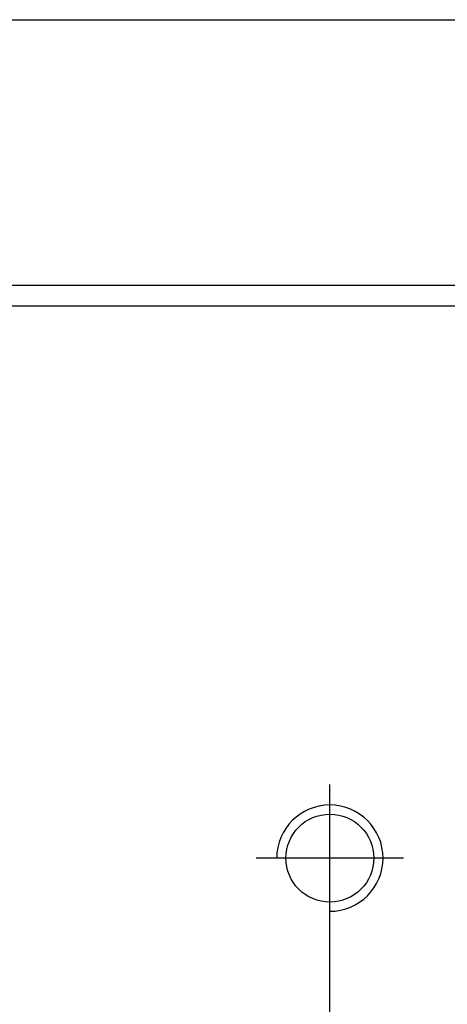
# Model space of a CAD drawing. Header units: millimetres. Extents: x -1108 to 3135, y -1596 to 860.
# Tile 174 of 256: x -815 to -805, y -586 to -562. Entities that reach past the tile are written whole.
import ezdxf

# ---------------------------------------------------------------- set-up
doc = ezdxf.new("R2010")
doc.units = ezdxf.units.MM
doc.layers.get('0').update_dxf_attribs({"linetype": 'CONTINUOUS'})

msp = doc.modelspace()

# ---------------------------------------------------------------- linework, layer by layer
at = {"linetype": 'Continuous'}
for p, q in [((-874.106, -561.893), (-789.962, -561.893)), ((-614.438, -568.392), (-877.612, -568.393))]:
    msp.add_line(p, q, dxfattribs=at)
msp.add_line((-965.612, -568.893), (-323.612, -568.893))
at = {"ltscale": 0.2}
for p, q in [((-807.612, -584.193), (-807.612, -580.593)), ((-807.612, -607.805), (-807.612, -582.055)), ((-805.812, -582.393), (-809.412, -582.393))]:
    msp.add_line(p, q, dxfattribs=at)
at = {"linetype": 'Continuous'}
msp.add_circle((-807.612, -582.393), 1.075, dxfattribs=at)
msp.add_arc((-807.612, -582.393), 1.3, 270, 180)

doc.saveas('drawing.dxf')
